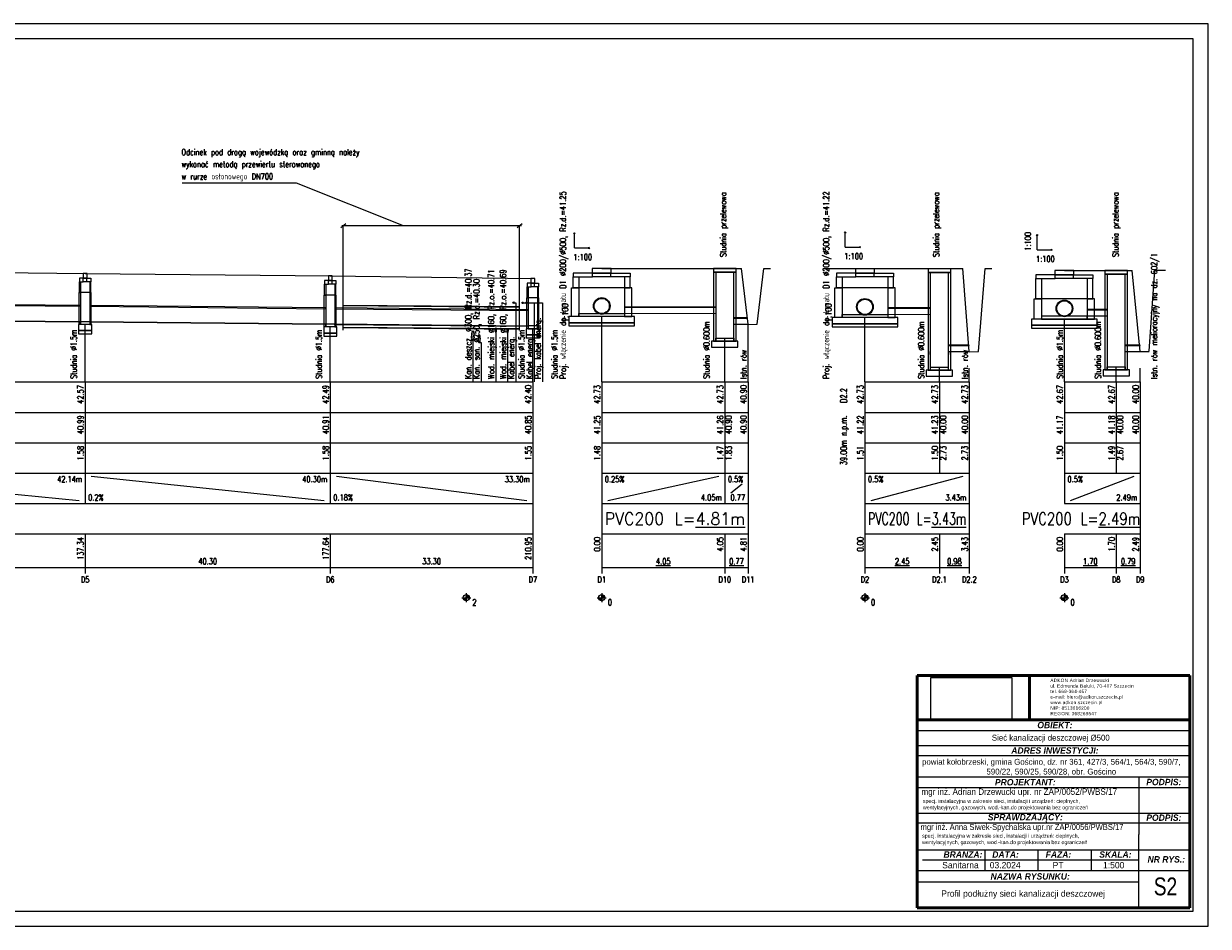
# Model space of a CAD drawing. Extents: x -1 to 778, y -79 to 218.
# Tile 2 of 2: x 388 to 778, y -79 to 218. Entities that reach past the tile are written whole.
import ezdxf
from ezdxf.enums import TextEntityAlignment as Align

# ---------------------------------------------------------------- set-up
doc = ezdxf.new("R2010")
doc.units = 0
doc.header["$LTSCALE"] = 0.1
doc.header["$MEASUREMENT"] = 0
doc.layers.get('0').update_dxf_attribs({"color": 8, "linetype": 'CONTINUOUS'})
doc.layers.add('!RAMKA', color=7, linetype='CONTINUOUS', lineweight=25)
doc.layers.add('wsp-sieci-', color=1, linetype='CONTINUOUS', lineweight=0)
for name, color, linetype in [('Liczby', 7, 'CONTINUOUS'), ('Linie_opisowe', 7, 'CONTINUOUS'), ('Linie_tabeli', 7, 'CONTINUOUS'), ('Odcinki', 7, 'CONTINUOUS'), ('Opis_PZ', 7, 'CONTINUOUS'), ('Opis_uzbr_n', 7, 'CONTINUOUS'), ('Opis_wl', 7, 'CONTINUOUS'), ('Teren_istn', 255, 'CONTINUOUS'), ('Uzbr_podz', 7, 'CONTINUOUS'), ('warstwa_nr_0', 8, 'CONTINUOUS'), ('Wezly', 7, 'CONTINUOUS')]:
    doc.layers.add(name, color=color, linetype=linetype)
doc.styles.get("Standard").update_dxf_attribs({"font": 'txt.shx'})
picture_1 = doc.add_image_def('image1.jpg', size_in_pixel=(1897, 998))

msp = doc.modelspace()

# ---------------------------------------------------------------- linework, layer by layer
at = {"layer": '!RAMKA', "transparency": 33554687}
msp.add_line((682.15, -64.45), (755.11, -64.45), dxfattribs=at)
at = {"color": 7, "lineweight": 50}
for p, q in [((682.15, 3.41), (771.87, 3.41)), ((682.15, 3.41), (682.15, -73.04)), ((719.07, 3.41), (719.07, -11.16)), ((771.87, 3.41), (771.87, -73.04)), ((682.15, -11.16), (771.87, -11.16)), ((682.15, -73.04), (771.87, -73.04))]:
    msp.add_line(p, q, dxfattribs=at)
at = {"color": 7}
for p, q in [((682.15, -14.7), (771.87, -14.7)), ((682.15, -19.56), (771.87, -19.56)), ((682.15, -22.94), (771.87, -22.94)), ((682.15, -29.9), (771.87, -29.9)), ((755.11, -29.9), (755.11, -48.91)), ((682.15, -33.41), (771.87, -33.41)), ((682.15, -41.83), (771.87, -41.83)), ((682.15, -45.05), (771.87, -45.05)), ((755.11, -73.04), (755.11, -48.91)), ((682.15, -53.92), (771.87, -53.92)), ((704.55, -60.79), (704.55, -53.92)), ((721.95, -60.79), (721.95, -53.92)), ((739.55, -60.79), (739.55, -53.92)), ((683.95, -57.25), (755.11, -57.25)), ((682.15, -60.79), (755.11, -60.79)), ((755.11, -60.79), (771.87, -60.79))]:
    msp.add_line(p, q, dxfattribs=at)
at = {"layer": 'Liczby'}
for p, q in [((532.42, 29), (535.42, 29)), ((532.92, 28.93), (534.92, 29.07)), ((532.93, 28.86), (534.91, 29.14)), ((532.94, 28.79), (534.9, 29.21)), ((532.96, 28.72), (534.88, 29.28)), ((532.98, 28.66), (534.86, 29.34)), ((533.01, 28.59), (534.83, 29.41)), ((533.04, 28.53), (534.8, 29.47)), ((533.07, 28.47), (534.77, 29.53)), ((533.11, 28.41), (534.73, 29.59)), ((533.15, 28.36), (534.69, 29.64)), ((533.2, 28.31), (534.64, 29.69)), ((533.25, 28.26), (534.59, 29.74)), ((533.3, 28.21), (534.54, 29.79)), ((533.36, 28.17), (534.48, 29.83)), ((533.42, 28.13), (534.42, 29.87)), ((533.48, 28.1), (534.36, 29.9)), ((533.55, 28.07), (534.29, 29.93)), ((533.61, 28.05), (534.23, 29.95)), ((533.68, 28.03), (534.16, 29.97)), ((533.75, 28.02), (534.09, 29.98)), ((533.82, 28.01), (534.02, 29.99)), ((533.89, 28), (533.95, 30)), ((533.92, 30.5), (533.92, 27.5)), ((576.96, 29), (579.96, 29)), ((577.46, 28.93), (579.46, 29.07)), ((577.47, 28.86), (579.45, 29.14)), ((577.48, 28.79), (579.44, 29.21)), ((577.5, 28.72), (579.42, 29.28)), ((577.52, 28.66), (579.4, 29.34)), ((577.55, 28.59), (579.38, 29.41)), ((577.58, 28.53), (579.34, 29.47)), ((577.61, 28.47), (579.31, 29.53)), ((577.65, 28.41), (579.27, 29.59)), ((577.7, 28.36), (579.23, 29.64)), ((577.74, 28.31), (579.18, 29.69)), ((577.79, 28.26), (579.13, 29.74)), ((577.85, 28.21), (579.08, 29.79)), ((577.9, 28.17), (579.02, 29.83)), ((577.96, 28.13), (578.96, 29.87)), ((578.02, 28.1), (578.9, 29.9)), ((578.09, 28.07), (578.84, 29.93)), ((578.15, 28.05), (578.77, 29.95)), ((578.22, 28.03), (578.7, 29.97)), ((578.29, 28.02), (578.64, 29.98)), ((578.36, 28.01), (578.57, 29.99)), ((578.43, 28), (578.5, 30)), ((578.46, 30.5), (578.46, 27.5)), ((663.5, 29), (666.5, 29)), ((664, 28.93), (666, 29.07)), ((664.01, 28.86), (665.99, 29.14)), ((664.02, 28.79), (665.98, 29.21)), ((664.04, 28.72), (665.96, 29.28)), ((664.06, 28.66), (665.94, 29.34)), ((664.09, 28.59), (665.91, 29.41)), ((664.12, 28.53), (665.88, 29.47)), ((664.15, 28.47), (665.85, 29.53)), ((664.19, 28.41), (665.81, 29.59)), ((664.23, 28.36), (665.77, 29.64)), ((664.28, 28.31), (665.72, 29.69)), ((664.33, 28.26), (665.67, 29.74)), ((664.38, 28.21), (665.62, 29.79)), ((664.44, 28.17), (665.56, 29.83)), ((664.5, 28.13), (665.5, 29.87)), ((664.56, 28.1), (665.44, 29.9)), ((664.63, 28.07), (665.37, 29.93)), ((664.69, 28.05), (665.31, 29.95)), ((664.76, 28.03), (665.24, 29.97)), ((664.83, 28.02), (665.17, 29.98)), ((664.9, 28.01), (665.1, 29.99)), ((664.97, 28), (665.03, 30)), ((665, 30.5), (665, 27.5)), ((729.09, 29), (732.09, 29)), ((729.59, 28.93), (731.59, 29.07)), ((729.6, 28.86), (731.58, 29.14)), ((729.61, 28.79), (731.57, 29.21)), ((729.63, 28.72), (731.55, 29.28)), ((729.65, 28.66), (731.53, 29.34)), ((729.68, 28.59), (731.5, 29.41)), ((729.71, 28.53), (731.47, 29.47)), ((729.74, 28.47), (731.44, 29.53)), ((729.78, 28.41), (731.4, 29.59)), ((729.82, 28.36), (731.36, 29.64)), ((729.87, 28.31), (731.31, 29.69)), ((729.92, 28.26), (731.26, 29.74)), ((729.98, 28.21), (731.21, 29.79)), ((730.03, 28.17), (731.15, 29.83)), ((730.09, 28.13), (731.09, 29.87)), ((730.15, 28.1), (731.03, 29.9)), ((730.22, 28.07), (730.97, 29.93)), ((730.28, 28.05), (730.9, 29.95)), ((730.35, 28.03), (730.83, 29.97)), ((730.42, 28.02), (730.76, 29.98)), ((730.49, 28.01), (730.7, 29.99)), ((730.56, 28), (730.63, 30)), ((730.59, 30.5), (730.59, 27.5))]:
    msp.add_line(p, q, dxfattribs=at)
for centre in [(533.92, 29), (578.46, 29), (665, 29), (730.59, 29)]:
    msp.add_circle(centre, 1, dxfattribs=at)
at = {"layer": 'Linie_opisowe'}
for p, q in [((543.62, 117.1), (543.62, 100)), ((547.52, 116.9), (547.52, 100)), ((536.1, 113.7), (536.1, 100))]:
    msp.add_line(p, q, dxfattribs=at)
for points in [[(549.52, 126.08), (549.52, 126.08), (550.22, 126.08), (550.22, 100)], [(552.46, 126.05), (552.46, 126.05), (556.26, 126.05), (556.26, 100)], [(553.7, 126.03), (553.7, 126.03), (558.96, 126.03), (558.96, 100)], [(538.18, 113), (538.18, 113), (538.8, 113), (538.8, 100)]]:
    msp.add_lwpolyline(points, dxfattribs=at)
at = {"layer": 'Linie_tabeli'}
for p, q in [((772.91, 212.89), (23.91, 212.89)), ((772.91, -74.11), (772.91, 212.89)), ((569.46, 144.1), (569.46, 149.1)), ((658.56, 144.37), (658.56, 149.37)), ((721.59, 143.49), (721.59, 148.49)), ((658.56, 144.37), (663.56, 144.37)), ((569.46, 144.1), (574.46, 144.1)), ((721.59, 143.49), (726.59, 143.49)), ((133.92, 100), (555.81, 100)), ((408.6, 100), (408.6, 70)), ((489.21, 100), (489.21, 70)), ((555.81, 100), (555.81, 70)), ((555.81, 100), (555.81, 39)), ((578.46, 100), (626.59, 100)), ((578.46, 100), (578.46, 70)), ((578.46, 100), (578.46, 39)), ((618.93, 100), (618.93, 70)), ((626.59, 100), (626.59, 70)), ((626.59, 100), (626.59, 39)), ((665, 100), (699.33, 100)), ((665, 100), (665, 70)), ((665, 100), (665, 39)), ((689.5, 100), (689.5, 70)), ((699.33, 100), (699.33, 70)), ((699.33, 100), (699.33, 39)), ((730.59, 100), (755.51, 100)), ((730.59, 100), (730.59, 70)), ((730.59, 100), (730.59, 60)), ((747.62, 100), (747.62, 70)), ((755.51, 100), (755.51, 70)), ((755.51, 100), (755.51, 39)), ((133.92, 90), (555.81, 90)), ((578.46, 90), (626.59, 90)), ((665, 90), (699.33, 90)), ((730.59, 90), (755.51, 90)), ((133.92, 80), (555.81, 80)), ((578.46, 80), (626.59, 80)), ((665, 80), (699.33, 80)), ((730.59, 80), (755.51, 80)), ((133.92, 70), (555.81, 70)), ((326.32, 69), (406.6, 61)), ((408.6, 70), (408.6, 60)), ((410.6, 69), (487.21, 61)), ((489.21, 70), (489.21, 60)), ((489.21, 70), (489.21, 60)), ((491.21, 69), (553.81, 61)), ((555.81, 70), (555.81, 60)), ((578.46, 70), (626.59, 70)), ((578.46, 70), (578.46, 60)), ((580.46, 61), (616.93, 69)), ((618.93, 70), (618.93, 60)), ((618.93, 70), (618.93, 60)), ((620.93, 63.5), (624.59, 66.5)), ((626.59, 70), (626.59, 60)), ((665, 70), (699.33, 70)), ((665, 70), (665, 60)), ((667, 61), (697.33, 69)), ((699.33, 70), (699.33, 60)), ((730.59, 70), (755.51, 70)), ((730.59, 70), (730.59, 60)), ((732.59, 61), (753.51, 69)), ((755.51, 70), (755.51, 60)), ((133.92, 60), (555.81, 60)), ((555.81, 60), (555.81, 50)), ((578.46, 60), (626.59, 60)), ((626.59, 60), (626.59, 50)), ((665, 60), (699.33, 60)), ((699.33, 60), (699.33, 50)), ((730.59, 60), (755.51, 60)), ((755.51, 60), (755.51, 50)), ((133.92, 50), (555.81, 50)), ((408.6, 50), (408.6, 37)), ((489.21, 50), (489.21, 37)), ((555.81, 50), (555.81, 37)), ((578.46, 50), (626.59, 50)), ((578.46, 50), (578.46, 37)), ((618.93, 50), (618.93, 37)), ((626.59, 50), (626.59, 37)), ((665, 50), (699.33, 50)), ((665, 50), (665, 37)), ((689.5, 50), (689.5, 37)), ((699.33, 50), (699.33, 37)), ((730.59, 50), (755.51, 50)), ((730.59, 50), (730.59, 37)), ((730.59, 50), (730.59, 39)), ((747.62, 50), (747.62, 37)), ((755.51, 50), (755.51, 37)), ((133.92, 39), (555.81, 39)), ((578.46, 39), (626.59, 39)), ((665, 39), (699.33, 39)), ((730.59, 39), (755.51, 39)), ((23.91, -74.11), (772.91, -74.11))]:
    msp.add_line(p, q, dxfattribs=at)
for points in [[(569.46, 149.1), (569.71, 148.85), (569.21, 148.85)], [(658.56, 149.37), (658.81, 149.12), (658.31, 149.12)], [(721.59, 148.49), (721.84, 148.24), (721.34, 148.24)], [(574.46, 144.1), (574.21, 143.85), (574.21, 144.35)], [(663.56, 144.37), (663.31, 144.12), (663.31, 144.62)], [(726.59, 143.49), (726.34, 143.24), (726.34, 143.74)]]:
    msp.add_lwpolyline(points, close=True, dxfattribs=at)
for points in [[(578.46, 100), (578.46, 121.49)], [(665, 100), (665, 121.18)], [(408.6, 100), (408.6, 118.89)], [(489.21, 100), (489.21, 118.09)], [(555.81, 100), (555.81, 117.5)], [(626.59, 100), (626.59, 119.04)], [(730.59, 100), (730.59, 120.7)], [(618.93, 100), (618.93, 114.4)], [(689.5, 100), (689.5, 104.9)], [(699.33, 100), (699.33, 104.55)], [(747.62, 100), (747.62, 105)], [(755.51, 100), (755.51, 104.54)]]:
    msp.add_lwpolyline(points, dxfattribs=at)
at = {"layer": 'Odcinki'}
for points in [[(325.82, 125.69), (407.1, 124.91), (407.1, 125.16), (325.82, 125.94)], [(410.1, 124.89), (487.71, 124.11), (487.71, 124.36), (410.1, 125.14)], [(585.96, 124.52), (615.93, 124.59), (615.93, 124.69), (585.96, 124.62)], [(490.71, 124.09), (554.31, 123.51), (554.31, 123.76), (490.71, 124.34)], [(585.96, 122.52), (615.93, 122.59), (615.93, 122.49), (585.96, 122.42)], [(672.5, 124.24), (686.5, 124.31), (686.5, 124.41), (672.5, 124.34)], [(672.5, 122.24), (686.5, 122.31), (686.5, 122.21), (672.5, 122.14)], [(738.09, 123.74), (744.62, 123.77), (744.62, 123.87), (738.09, 123.84)], [(738.09, 121.74), (744.62, 121.77), (744.62, 121.67), (738.09, 121.64)], [(325.82, 120.69), (407.1, 119.91), (407.1, 119.66), (325.82, 120.44)], [(410.1, 119.89), (487.71, 119.11), (487.71, 118.86), (410.1, 119.64)], [(490.71, 119.09), (554.31, 118.51), (554.31, 118.26), (490.71, 118.84)], [(621.93, 119.02), (626.59, 119.04), (626.59, 118.94), (621.93, 118.92)], [(692.5, 112.02), (699.33, 112.05), (699.33, 112.15), (692.5, 112.11)], [(692.5, 110.02), (699.33, 110.05), (699.33, 109.95), (692.5, 109.92)], [(750.62, 112.02), (755.51, 112.04), (755.51, 112.14), (750.62, 112.11)], [(750.62, 110.02), (755.51, 110.04), (755.51, 109.94), (750.62, 109.92)]]:
    msp.add_lwpolyline(points, close=True, dxfattribs=at)
for points in [[(493.5, 125.32), (551.48, 124.79)], [(551.48, 124.54), (493.5, 125.07)], [(626.34, 121.14), (621.93, 121.11), (621.93, 121.02), (626.35, 121.04)], [(493.5, 118.06), (551.48, 117.54)], [(551.48, 117.29), (493.5, 117.81)]]:
    msp.add_lwpolyline(points, dxfattribs=at)
at = {"layer": 'Opis_wl'}
for centre, radius in [((578.46, 125), 2.75), ((578.46, 125), 2.5), ((665, 124.7), 2.75), ((665, 124.7), 2.5)]:
    msp.add_circle(centre, radius, dxfattribs=at)
at = {"layer": 'Teren_istn', "color": 0}
for p, q in [((440.5, 165.5), (478, 165.5)), ((478, 165.5), (513.2, 151.5)), ((493, 151.5), (552.1, 151.5)), ((493.5, 117.04), (493.5, 151.5)), ((551.48, 116.95), (551.48, 151.5))]:
    msp.add_line(p, q, dxfattribs=at)
at = {"layer": 'Teren_istn', "color": 250, "true_color": 0x202020}
for p, q in [((626.59, 118.99), (624.43, 137.3)), ((629.59, 118.99), (631.75, 137.3)), ((631.75, 137.3), (633.95, 137.3)), ((699.33, 110), (697.17, 137.3)), ((702.33, 109.99), (704.49, 137.3)), ((704.49, 137.3), (706.69, 137.3)), ((755.51, 110.04), (752.85, 136.7)), ((758.51, 110.09), (760.33, 136.82)), ((760.33, 136.82), (763.83, 136.82)), ((626.59, 118.94), (629.59, 118.99)), ((699.33, 109.95), (702.33, 109.99)), ((755.51, 109.99), (758.51, 110.04))]:
    msp.add_line(p, q, dxfattribs=at)
at = {"layer": 'Teren_istn', "color": 0}
for points in [[(492.67, 150.85), (494.32, 152.15)], [(550.66, 150.85), (552.31, 152.15)], [(133.92, 137.3), (176.96, 137.25), (220, 137.2), (324.32, 136.7), (408.6, 135.7), (489.21, 134.9), (555.81, 134)], [(578.46, 137.3), (618.93, 137.3), (624.43, 137.3)], [(651.2, 137.3), (691.67, 137.3), (697.17, 137.3)], [(730.59, 136.7), (747.62, 136.7), (752.85, 136.7)]]:
    msp.add_lwpolyline(points, dxfattribs=at)
at = {"layer": 'Uzbr_podz'}
for centre, radius in [((549.52, 126.08), 0.25), ((552.46, 126.05), 0.25), ((553.7, 126.03), 0.25), ((730.59, 124.2), 2.75), ((730.59, 124.2), 2.5)]:
    msp.add_circle(centre, radius, dxfattribs=at)
for centre, major_axis in [((536.1, 115.2), (0, -1.65)), ((543.62, 117.1), (0, -0.84)), ((543.62, 117.1), (0, -0.8)), ((547.52, 116.9), (0, -0.84)), ((547.52, 116.9), (0, -0.8)), ((536.1, 115.2), (0, -1.5)), ((538.18, 114.25), (0, -1.38)), ((538.18, 114.25), (0, -1.25))]:
    msp.add_ellipse(centre, major_axis=major_axis, ratio=0.2, dxfattribs=at)
at = {"layer": 'warstwa_nr_0'}
for p, q in [((777.91, 217.89), (-1.09, 217.89)), ((777.91, -79.11), (777.91, 217.89)), ((-1.09, -79.11), (777.91, -79.11))]:
    msp.add_line(p, q, dxfattribs=at)
at = {"layer": 'Wezly'}
for p, q in [((409.2, 134.2), (408, 134.2)), ((409.2, 133), (408, 133)), ((489.81, 133.4), (488.61, 133.4)), ((556.41, 132.5), (555.21, 132.5)), ((581.46, 135.8), (575.46, 135.8)), ((581.46, 134.6), (575.46, 134.6)), ((622.68, 136.1), (615.18, 136.1)), ((615.18, 136.1), (615.18, 113.42)), ((622.68, 113.42), (622.68, 136.1)), ((668, 135.75), (662, 135.75)), ((668, 134.55), (662, 134.55)), ((693.25, 136.05), (685.75, 136.05)), ((685.75, 136.05), (685.75, 103.92)), ((692.5, 136.05), (686.5, 136.05)), ((686.5, 136.05), (686.5, 103.92)), ((692.5, 103.92), (692.5, 136.05)), ((693.25, 103.92), (693.25, 136.05)), ((733.59, 135.2), (727.59, 135.2)), ((733.59, 134), (727.59, 134)), ((410.22, 129.4), (406.98, 129.4)), ((490.83, 128.6), (487.59, 128.6)), ((489.81, 132.2), (488.61, 132.2)), ((556.41, 131.3), (555.21, 131.3)), ((586.56, 131), (570.36, 131)), ((673.1, 130.95), (656.9, 130.95)), ((557.43, 127.7), (554.19, 127.7)), ((738.69, 127.4), (722.49, 127.4)), ((615.18, 113.42), (622.68, 113.42)), ((686.5, 109.02), (686.5, 109.99)), ((692.5, 110.02), (692.5, 109.02)), ((693.82, 103.92), (685.18, 103.92)), ((685.18, 103.92), (685.18, 101.92)), ((685.18, 101.92), (693.82, 101.92)), ((685.75, 103.92), (693.25, 103.92)), ((686.5, 104.89), (689.5, 104.9)), ((686.5, 103.92), (692.5, 103.92)), ((689.5, 104.9), (692.5, 104.92)), ((692.5, 103.92), (689.5, 103.92)), ((693.82, 101.92), (693.82, 103.92))]:
    msp.add_line(p, q, dxfattribs=at)
for points in [[(575.34, 135.8), (581.58, 135.8), (581.58, 137.3), (575.34, 137.3)], [(615.18, 136.1), (622.68, 136.1), (622.68, 137.3), (615.18, 137.3)], [(661.88, 135.75), (668.12, 135.75), (668.12, 137.25), (661.88, 137.25)], [(685.75, 136.05), (693.25, 136.05), (693.25, 137.25), (685.75, 137.25)], [(727.47, 135.2), (733.71, 135.2), (733.71, 136.7), (727.47, 136.7)], [(743.87, 135.5), (751.37, 135.5), (751.37, 136.7), (743.87, 136.7)], [(408, 134.2), (406.73, 134.2), (406.73, 133), (408, 133)], [(407.1, 129.4), (406.73, 129.4), (406.73, 133), (407.1, 133)], [(407.98, 134.2), (409.23, 134.2), (409.23, 135.7), (407.98, 135.7)], [(409.2, 134.2), (410.48, 134.2), (410.48, 133), (409.2, 133)], [(410.1, 129.4), (410.48, 129.4), (410.48, 133), (410.1, 133)], [(488.61, 133.4), (487.33, 133.4), (487.33, 132.2), (488.61, 132.2)], [(488.59, 133.4), (489.83, 133.4), (489.83, 134.9), (488.59, 134.9)], [(489.81, 133.4), (491.08, 133.4), (491.08, 132.2), (489.81, 132.2)], [(555.21, 132.5), (553.94, 132.5), (553.94, 131.3), (555.21, 131.3)], [(555.19, 132.5), (556.44, 132.5), (556.44, 134), (555.19, 134)], [(556.41, 132.5), (557.69, 132.5), (557.69, 131.3), (556.41, 131.3)], [(575.46, 135.8), (569.09, 135.8), (569.09, 134.6), (575.46, 134.6)], [(570.96, 131), (569.09, 131), (569.09, 134.6), (570.96, 134.6)], [(581.46, 135.8), (587.84, 135.8), (587.84, 134.6), (581.46, 134.6)], [(585.96, 131), (587.84, 131), (587.84, 134.6), (585.96, 134.6)], [(615.93, 113.42), (621.93, 113.42), (621.93, 136.1), (615.93, 136.1)], [(662, 135.75), (655.62, 135.75), (655.62, 134.55), (662, 134.55)], [(657.5, 130.95), (655.62, 130.95), (655.62, 134.55), (657.5, 134.55)], [(668, 135.75), (674.38, 135.75), (674.38, 134.55), (668, 134.55)], [(672.5, 130.95), (674.38, 130.95), (674.38, 134.55), (672.5, 134.55)], [(727.59, 135.2), (721.22, 135.2), (721.22, 134), (727.59, 134)], [(723.09, 127.4), (721.22, 127.4), (721.22, 134), (723.09, 134)], [(733.59, 135.2), (739.97, 135.2), (739.97, 134), (733.59, 134)], [(738.09, 127.4), (739.97, 127.4), (739.97, 134), (738.09, 134)], [(743.87, 104.02), (751.37, 104.02), (751.37, 135.5), (743.87, 135.5)], [(744.62, 104.02), (750.62, 104.02), (750.62, 135.5), (744.62, 135.5)], [(407.1, 118.89), (406.62, 118.89), (406.62, 129.4), (407.1, 129.4)], [(410.1, 118.89), (410.58, 118.89), (410.58, 129.4), (410.1, 129.4)], [(487.71, 118.09), (487.23, 118.09), (487.23, 128.6), (487.71, 128.6)], [(487.71, 128.6), (487.33, 128.6), (487.33, 132.2), (487.71, 132.2)], [(490.71, 128.6), (491.08, 128.6), (491.08, 132.2), (490.71, 132.2)], [(490.71, 118.09), (491.19, 118.09), (491.19, 128.6), (490.71, 128.6)], [(554.31, 127.7), (553.94, 127.7), (553.94, 131.3), (554.31, 131.3)], [(557.31, 127.7), (557.69, 127.7), (557.69, 131.3), (557.31, 131.3)], [(570.96, 121.49), (568.56, 121.49), (568.56, 131), (570.96, 131)], [(585.96, 121.49), (588.36, 121.49), (588.36, 131), (585.96, 131)], [(657.5, 121.18), (655.1, 121.18), (655.1, 130.95), (657.5, 130.95)], [(672.5, 121.18), (674.9, 121.18), (674.9, 130.95), (672.5, 130.95)], [(554.31, 117.5), (553.83, 117.5), (553.83, 127.7), (554.31, 127.7)], [(557.31, 117.5), (557.79, 117.5), (557.79, 127.7), (557.31, 127.7)], [(723.09, 120.7), (720.69, 120.7), (720.69, 127.4), (723.09, 127.4)], [(738.09, 120.7), (740.49, 120.7), (740.49, 127.4), (738.09, 127.4)], [(567.66, 119.49), (589.26, 119.49), (589.26, 121.49), (567.66, 121.49)], [(578.46, 121.49), (570.96, 121.49), (570.96, 122.5), (578.46, 122.5), (585.96, 122.52), (585.96, 121.49)], [(654.2, 119.18), (675.8, 119.18), (675.8, 121.18), (654.2, 121.18)], [(665, 121.18), (657.5, 121.18), (657.5, 122.2), (665, 122.2), (672.5, 122.24), (672.5, 121.18)], [(723.09, 120.7), (738.09, 120.7), (738.09, 121.7), (723.09, 121.7)], [(406.44, 116.89), (410.76, 116.89), (410.76, 118.89), (406.44, 118.89)], [(406.44, 115.89), (410.76, 115.89), (410.76, 116.89), (406.44, 116.89)], [(408.6, 118.89), (407.1, 118.89), (407.1, 119.91), (408.6, 119.9), (410.1, 119.89), (410.1, 118.89)], [(487.05, 116.09), (491.37, 116.09), (491.37, 118.09), (487.05, 118.09)], [(489.21, 118.09), (487.71, 118.09), (487.71, 119.11), (489.21, 119.1), (490.71, 119.09), (490.71, 118.09)], [(553.65, 115.5), (557.97, 115.5), (557.97, 117.5), (553.65, 117.5)], [(554.31, 117.5), (557.31, 117.5), (557.31, 118.5), (554.31, 118.5)], [(567.66, 118.49), (589.26, 118.49), (589.26, 119.49), (567.66, 119.49)], [(654.2, 118.18), (675.8, 118.18), (675.8, 119.18), (654.2, 119.18)], [(719.79, 118.7), (741.39, 118.7), (741.39, 120.7), (719.79, 120.7)], [(719.79, 117.7), (741.39, 117.7), (741.39, 118.7), (719.79, 118.7)], [(487.05, 115.09), (491.37, 115.09), (491.37, 116.09), (487.05, 116.09)], [(553.65, 114.5), (557.97, 114.5), (557.97, 115.5), (553.65, 115.5)], [(614.61, 111.42), (623.25, 111.42), (623.25, 113.42), (614.61, 113.42)], [(618.93, 113.42), (615.93, 113.42), (615.93, 114.39), (618.93, 114.4), (621.93, 114.42), (621.93, 113.42)], [(743.3, 102.02), (751.94, 102.02), (751.94, 104.02), (743.3, 104.02)], [(747.62, 104.02), (744.62, 104.02), (744.62, 104.98), (747.62, 105), (750.62, 105.02), (750.62, 104.02)]]:
    msp.add_lwpolyline(points, close=True, dxfattribs=at)

# ---------------------------------------------------------------- texts
at = {"color": 0, "lineweight": 9, "insert": (767.23, -3.65), "char_height": 1.09175, "width": 82.5019, "attachment_point": 5}
msp.add_mtext('\\pxql;\\fFranklin Gothic Book|b0|i0|c0|p34;\\T1.1;\\W1;\\A1;ADKON Adrian Drzewucki\\fFranklin Gothic Book|b0|i0|c238|p34;\\Pul. Edmunda Bałuki, 70-407 Szczecin\\fFranklin Gothic Book|b0|i0|c0|p34;\\Ptel. 669-364-457\\Pe-mail: biuro@adkon.szczecin.pl\\P\\fFranklin Gothic Book|b0|i0|c238|p34;ww\\fFranklin Gothic Book|b0|i0|c0|p34;w.adkon.szczecin.pl\\PNIP: 8513016200\\PREGON: 368269547', dxfattribs=at)
at = {"color": 7, "lineweight": 9}
for s, insert, char_height, width, attachment_point in [('{\\fFranklin Gothic Book|b1|i1|c238|p34;OBIEKT:}', (727.47, -12.9), 2.0995, 78.5733, 5), ('\\fFranklin Gothic Book|b0|i0|c238|p34;Sieć kanalizacji deszczowej %%c500', (726.11, -17.33), 1.9316, 87.917, 5), ('{\\fFranklin Gothic Book|b1|i1|c238|p34;ADRES INWESTYCJI:}', (727.47, -21.26), 2.0995, 78.5733, 5), ('\\fFranklin Gothic Book|b0|i0|c238|p34;powiat kołobrzeski, gmina Gościno, dz. nr 361, 427/3, 564/1, 564/3, 590/7, 590/22, 590/25, 590/28, obr. Gościno', (726.29, -26.77), 1.93156, 86.2917, 5), ('{\\fFranklin Gothic Book|b1|i1|c238|p34;PROJEKTANT:}', (717.73, -31.72), 2.0995, 71.1606, 5), ('{\\fFranklin Gothic Book|b1|i1|c238|p34;PODPIS:}', (763.29, -31.64), 2.0995, 78.5733, 5), ('{\\fFranklin Gothic Book|b0|i0|c0|p34;\\W0.95;mgr in\\fFranklin Gothic Book|b0|i0|c238|p34;ż\\fFranklin Gothic Book|b0|i0|c0|p34;. Adrian Drzewucki upr. nr ZAP/0052/P\\fFranklin Gothic Book|b0|i0|c238|p34;WB\\fFranklin Gothic Book|b0|i0|c0|p34;S/17\\P\\H0.6x;\\W1; specj. instalacyjna w zakresie sieci, instalacji i urz\\fFranklin Gothic Book|b0|i0|c238|p34;ą\\fFranklin Gothic Book|b0|i0|c0|p34;dze\\fFranklin Gothic Book|b0|i0|c238|p34;ń\\fFranklin Gothic Book|b0|i0|c0|p34;: cieplnych, \\P wentylacyjnych, gazowych, wod.-kan.do projektowania bez ogranicze\\fFranklin Gothic Book|b0|i0|c238|p34;ń}', (683.58, -33.75), 2.09952, 75.5827, 1), ('{\\fFranklin Gothic Book|b1|i1|c238|p34;SPRAWDZAJĄCY:}', (717.73, -43.51), 2.0995, 71.1606, 5), ('{\\fFranklin Gothic Book|b1|i1|c238|p34;PODPIS:}', (763.29, -43.37), 2.0995, 78.5733, 5), ('\\fFranklin Gothic Book|b0|i0|c0|p34;{\\H0.933333x;\\W0.95;mgr in\\fFranklin Gothic Book|b0|i0|c238|p34;ż\\fFranklin Gothic Book|b0|i0|c0|p34;. \\fFranklin Gothic Book|b0|i0|c238|p34;Anna Siwek-Spychalska\\fFranklin Gothic Book|b0|i0|c0|p34; upr.nr ZAP/0\\fFranklin Gothic Book|b0|i0|c238|p34;056\\fFranklin Gothic Book|b0|i0|c0|p34;/P\\fFranklin Gothic Book|b0|i0|c238|p34;WBS\\fFranklin Gothic Book|b0|i0|c0|p34;/17}\\W0.95;\\P\\H0.6x;\\W1; specj. instalacyjna w zakresie sieci, instalacji i urz\\fFranklin Gothic Book|b0|i0|c238|p34;ą\\fFranklin Gothic Book|b0|i0|c0|p34;dze\\fFranklin Gothic Book|b0|i0|c238|p34;ń\\fFranklin Gothic Book|b0|i0|c0|p34;: cieplnych, \\P wentylacyjnych, gazowych, wod.-kan.do projektowania bez ogranicze\\fFranklin Gothic Book|b0|i0|c238|p34;ń', (683.31, -45.44), 2.09952, 76.983, 1), ('{\\fFranklin Gothic Book|b1|i1|c238|p34;BRANŻA:}', (697.23, -55.49), 2.0995, 78.5733, 5), ('{\\fFranklin Gothic Book|b1|i1|c238|p34;DATA:}', (711.23, -55.49), 2.0995, 78.5733, 5), ('\\fFranklin Gothic Book|b1|i1|c238|p34;FAZA:', (728.63, -55.49), 2.0995, 78.5733, 5), ('{\\fFranklin Gothic Book|b1|i1|c238|p34;SKALA:}', (747.36, -55.49), 2.0995, 78.5733, 5), ('\\pxql;{\\fFranklin Gothic Book|b0|i0|c238|p34;Sanitarna}', (698.25, -58.99), 2.0995, 15.6838, 5), ('\\pxqc;\\fFranklin Gothic Book|b0|i0|c238|p34;03.2024', (711.12, -58.99), 2.0995, 15.6838, 5), ('\\pxqc;\\fFranklin Gothic Book|b0|i0|c238|p34;PT', (728.52, -58.99), 2.0995, 15.6838, 5), ('\\pxqc;{\\fFranklin Gothic Book|b0|i0|c238|p34;1:500}', (746.8, -58.99), 2.0995, 15.6838, 5), ('{\\fFranklin Gothic Book|b1|i1|c238|p34;NR RYS.:}', (764.1, -57.08), 2.0995, 78.5733, 5), ('\\pxqc;{\\fFranklin Gothic Book|b1|i1|c238|p34;NAZWA RYSUNKU:}', (719.34, -62.69), 2.0995, 30.9564, 5), ('\\pxqc;\\fFranklin Gothic Book|b0|i0|c238|p34;\\W0.8;S2', (763.82, -66.02), 5.8787, 66.2644, 5), ('\\pxql;\\fFranklin Gothic Book|b0|i0|c238|p34;Profil podłużny sieci kanalizacji deszczowej', (725.21, -68.64), 2.0995, 70.2152, 5)]:
    msp.add_mtext(s, dxfattribs=dict(at, insert=insert, char_height=char_height, width=width, attachment_point=attachment_point))
at = {"layer": 'Liczby', "width": 0.8}
for p in [(719.59, 143.16), (567.46, 119.67), (654, 119.67)]:
    msp.add_text('1:100', height=2, rotation=90, dxfattribs=at).set_placement(p)
for s, p in [('1:100', (569.13, 140.1)), ('1:100', (658.23, 140.37)), ('1:100', (721.26, 139.49)), ('0.25%', (579.46, 67)), ('0.5%', (619.93, 67)), ('0.5%', (666, 67)), ('0.5%', (731.59, 67)), ('0.2%', (409.6, 61)), ('0.18%', (490.21, 61)), ('2', (535.92, 26.5)), ('0', (580.46, 26.5)), ('0', (667, 26.5)), ('0', (732.59, 26.5))]:
    msp.add_text(s, height=2, dxfattribs=at).set_placement(p)
for s, p in [('42.57', (408.1, 99)), ('42.49', (488.71, 99)), ('42.40', (555.31, 99)), ('42.73', (577.96, 99)), ('42.73', (618.43, 99)), ('40.90', (626.09, 99)), ('42.73', (664.5, 99)), ('42.73', (689, 99)), ('42.73', (698.83, 99)), ('42.67', (730.09, 99)), ('42.67', (747.12, 99)), ('40.00', (755.01, 99)), ('40.99', (408.1, 89)), ('40.91', (488.71, 89)), ('40.85', (555.31, 89)), ('41.25', (577.96, 89)), ('41.26', (618.43, 89)), ('40.90', (621.18, 89)), ('40.90', (626.09, 89)), ('41.22', (664.5, 89)), ('41.23', (689, 89)), ('40.00', (691.75, 89)), ('40.00', (698.83, 89)), ('41.17', (730.09, 89)), ('41.18', (747.12, 89)), ('40.00', (749.87, 89)), ('40.00', (755.01, 89)), ('1.58', (408.1, 79)), ('1.58', (488.71, 79)), ('1.55', (555.31, 79)), ('1.48', (577.96, 79)), ('1.47', (618.43, 79)), ('1.83', (621.18, 79)), ('1.51', (664.5, 79)), ('1.50', (689, 79)), ('2.73', (691.75, 79)), ('2.73', (698.83, 79)), ('1.50', (730.09, 79)), ('1.49', (747.12, 79)), ('2.67', (749.87, 79)), ('137.34', (408.1, 49)), ('177.64', (488.71, 49)), ('210.95', (555.31, 49)), ('0.00', (577.96, 49)), ('4.05', (618.43, 49)), ('4.81', (626.09, 49)), ('0.00', (664.5, 49)), ('2.45', (689, 49)), ('3.43', (698.83, 49)), ('0.00', (730.09, 49)), ('1.70', (747.12, 49)), ('2.49', (755.01, 49))]:
    msp.add_text(s, height=2, rotation=90, dxfattribs=at).set_placement(p, align=Align.RIGHT)
for s, height, p in [('42.14m', 2, (407.6, 67)), ('40.30m', 2, (488.21, 67)), ('33.30m', 2, (554.81, 67)), ('4.05m', 2, (617.93, 61)), ('0.77', 2, (625.59, 61)), ('3.43m', 2, (698.33, 61)), ('2.49m', 2, (754.51, 61)), ('PVC200 L=%%u2.49m', 4, (755.51, 53))]:
    msp.add_text(s, height=height, dxfattribs=at).set_placement(p, align=Align.RIGHT)
at = {"layer": 'Liczby'}
for s, width, p, p2 in [('PVC200 L=%%u4.81m', 0.897453, (579.46, 53), (625.59, 53)), ('PVC200 L=%%u3.43m', 0.613125, (666, 53), (698.33, 53))]:
    msp.add_text(s, height=4, dxfattribs=dict(at, width=width)).set_placement(p, p2, align=Align.FIT)
at = {"layer": 'Liczby', "width": 0.8}
for s, p in [('40.30', (448.91, 40)), ('33.30', (522.51, 40)), ('%%u4.05', (598.69, 40)), ('%%u0.77', (622.76, 40)), ('%%u2.45', (677.25, 40)), ('%%u0.98', (694.42, 40)), ('%%u1.70', (739.11, 40)), ('%%u0.79', (751.56, 40)), ('D5', (408.6, 34)), ('D6', (489.21, 34)), ('D7', (555.81, 34)), ('D1', (578.46, 34)), ('D10', (618.93, 34)), ('D11', (626.59, 34)), ('D2', (665, 34)), ('D2.1', (689.5, 34)), ('D2.2', (699.33, 34)), ('D3', (730.59, 34)), ('D8', (747.62, 34)), ('D9', (755.51, 34))]:
    msp.add_text(s, height=2, dxfattribs=at).set_placement(p, align=Align.CENTER)
at = {"layer": 'Linie_tabeli', "width": 0.8}
for s, p in [('D2.2', (659, 98)), ('39.00m n.p.m.', (659, 89))]:
    msp.add_text(s, height=2, rotation=90, dxfattribs=at).set_placement(p, align=Align.RIGHT)
at = {"layer": 'Opis_PZ', "width": 0.8}
for s, p in [('Odcinek pod drogą wojewódzką oraz gminną należy ', (440.29, 174.64)), ('wykonać metodą przewiertu sterowanego', (440.29, 170.64)), ('w rurze osłonowego DN700', (440.29, 166.64))]:
    msp.add_text(s, height=2, dxfattribs=at).set_placement(p)
for s, p in [('Studnia przelewowa', (619.4, 141.09)), ('Studnia przelewowa', (689.4, 141.09)), ('Studnia przelewowa', (748.4, 141.09)), ('Studnia %%C0.600m', (613.93, 101)), ('Studnia %%C0.600m', (684.5, 101)), ('Studnia %%C0.600m', (742.62, 101)), ('Studnia %%C1.5m', (405.85, 101)), ('Studnia %%C1.5m', (486.46, 101)), ('Studnia %%C1.5m', (553.06, 101)), ('Studnia %%C1.5m', (563.91, 101)), ('Studnia %%C1.5m', (730.09, 101)), ('Istn. rów', (626.09, 101)), ('Istn. rów', (698.83, 101))]:
    msp.add_text(s, height=2, rotation=90, dxfattribs=at).set_placement(p)
at = {"layer": 'Opis_PZ', "color": 250, "true_color": 0x202020, "width": 0.8}
msp.add_text('Istn. rów melioracyjny na dz. 602/1', height=2, rotation=90, dxfattribs=at).set_placement((761.09, 101))
at = {"layer": 'Opis_uzbr_n', "width": 0.8}
for s, p in [('Kan. deszcz. %%C300, Rz.d.=40.37', (535.6, 101)), ('Kan. san. %%C250, Rz.d.=40.30', (538.3, 101)), ('Wod. miejski %%C160, Rz.o.=40.71', (543.12, 101)), ('Wod. miejski %%C160, Rz.o.=40.69', (547.02, 101)), ('Proj. kabel energ.', (558.46, 101)), ('Kabel energ.', (549.72, 101)), ('Kabel energ.', (555.76, 101))]:
    msp.add_text(s, height=2, rotation=90, dxfattribs=at).set_placement(p)
at = {"layer": 'Opis_wl', "width": 0.8}
for s, p in [('Proj. włączenie do kanału D1 %%C200/%%C500, Rz.d.=41.25', (566.71, 101)), ('Proj. włączenie do kanału D1 %%C200/%%C500, Rz.d.=41.22', (653.25, 101))]:
    msp.add_text(s, height=2, rotation=90, dxfattribs=at).set_placement(p)

# ---------------------------------------------------------------- pictures from other files: only their frames are drawn
at = {"layer": 'wsp-sieci-', "color": 7, "lineweight": 13}
image = msp.add_image(picture_1, insert=(686.68, -11.24), size_in_units=(26.58, 13.98), dxfattribs=at)
image.dxf.flags = 15

doc.saveas('drawing.dxf')
